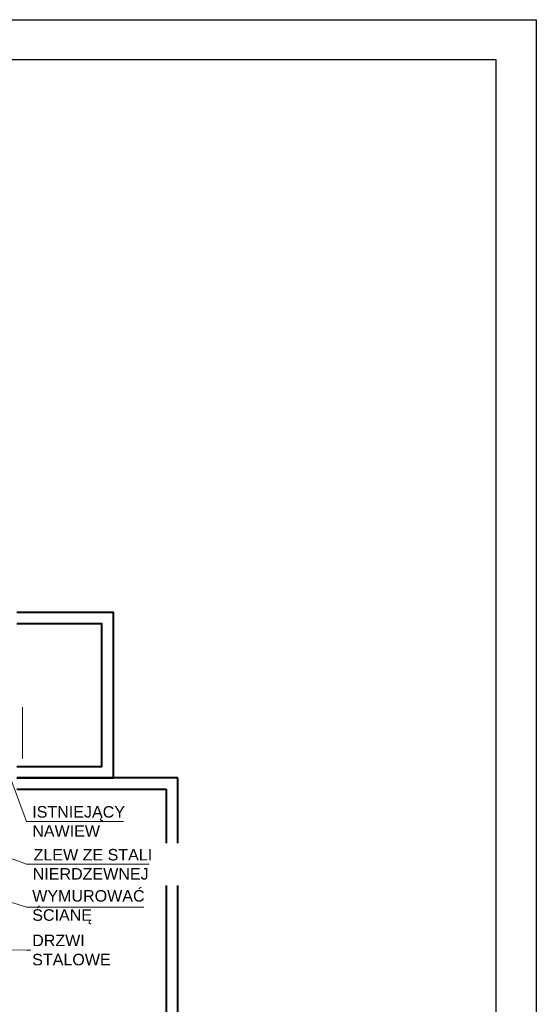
# Model space of a CAD drawing. Header units: millimetres. Extents: x -368 to 1732, y 1943 to 3428.
# Tile 5 of 5: x 1283 to 1732, y 2571 to 3428. Entities that reach past the tile are written whole.
import ezdxf

# ---------------------------------------------------------------- set-up
doc = ezdxf.new("R2010")
doc.units = ezdxf.units.MM
for name, color, linetype, lineweight in [('-- CO_opis', 11, 'Continuous', 0), ('-- istn. instalacja', 11, 'Continuous', 5), ('_NOŚNE', 73, 'Continuous', 40)]:
    doc.layers.add(name, color=color, linetype=linetype, lineweight=lineweight)
doc.layers.add('-- RAMKA', color=11, linetype='Continuous')
doc.styles.add('INSTADT', font='arial.ttf', dxfattribs={"width": 0.9})

# ---------------------------------------------------------------- blocks, each defined once
blk = doc.blocks.new('*U455')
at = {"layer": '-- RAMKA', "color": 50}
blk.add_lwpolyline([(0, 2970), (4200, 2970), (4200, 0), (0, 0)], close=True, dxfattribs=at)
at = {"layer": '-- RAMKA', "color": 11}
blk.add_lwpolyline([(300, 69.4), (4130, 69.4), (4130, 2900), (300, 2900)], close=True, dxfattribs=at)

msp = doc.modelspace()

# ---------------------------------------------------------------- linework, layer by layer
at = {"layer": '-- CO_opis', "color": 11}
msp.add_lwpolyline([(1131.54, 2620.31), (1288.46, 2618.39), (1293.45, 2618.39), (1360.38, 2618.39)], dxfattribs=at)
at = {"layer": '-- istn. instalacja', "color": 11, "linetype": 'Continuous', "ltscale": 2}
msp.add_line((1285.06, 2829.64), (1285.06, 2784.64), dxfattribs=at)
at = {"layer": '_NOŚNE'}
for p, q in [((1420.18, 2768.18), (1280.06, 2768.18)), ((1420.18, 2498.18), (1420.18, 2768.18)), ((1280.06, 2758.45), (1410.02, 2758.45)), ((1410.02, 2758.45), (1410.02, 2507.92))]:
    msp.add_line(p, q, dxfattribs=at)
for points in [[(1280.06, 2768.18), (1364.06, 2768.18), (1364.06, 2912.18), (1280.06, 2912.18)], [(1280.06, 2778.18), (1354.06, 2778.18), (1354.06, 2902.18), (1280.06, 2902.18)]]:
    msp.add_lwpolyline(points, dxfattribs=at)

# ---------------------------------------------------------------- block references
at = {"layer": '-- RAMKA', "xscale": 0.5, "yscale": 0.5, "zscale": 0.5}
msp.add_blockref('*U455', (-367.87, 1942.73), dxfattribs=at)

# ---------------------------------------------------------------- next in the draw order: texts
at = {"layer": '-- CO_opis', "color": 11, "char_height": 10, "style": 'INSTADT', "bg_fill": 3, "bg_fill_color": 256, "bg_fill_transparency": 0}
for s, insert, attachment_point, box_fill_scale in [('{\\W1;ISTNIEJĄCY\\PNAWIEW}', (1293.49, 2730.3), 4, 1.1), ('{\\W1;\\C256;^IZLEW ZE STALI\\PNIERDZEWNEJ}', (1344.34, 2692.95), 5, 1.5), ('{\\W1;DRZWI\\PSTALOWE}', (1293.45, 2618.39), 4, 1.1)]:
    msp.add_mtext(s, dxfattribs=dict(at, insert=insert, attachment_point=attachment_point, box_fill_scale=box_fill_scale))

# ---------------------------------------------------------------- next in the draw order: linework, layer by layer
at = {"layer": '-- CO_opis', "color": 11, "lineweight": 0}
msp.add_lwpolyline([(1372.81, 2730.3), (1288.49, 2730.3), (1260.35, 2805.52)], dxfattribs=at)
at = {"layer": '-- CO_opis', "color": 11}
msp.add_lwpolyline([(1170.68, 2737.58), (1288.49, 2693), (1293.49, 2692.99), (1395.19, 2693)], dxfattribs=at)

# ---------------------------------------------------------------- next in the draw order: texts
at = {"layer": '-- CO_opis', "color": 11, "insert": (1293.49, 2655.69), "char_height": 10, "attachment_point": 4, "style": 'INSTADT', "bg_fill": 3, "box_fill_scale": 1.1, "bg_fill_color": 256, "bg_fill_transparency": 0}
msp.add_mtext('{\\W1;WYMUROWAĆ\\PŚCIANĘ}', dxfattribs=at)

# ---------------------------------------------------------------- next in the draw order: linework, layer by layer
at = {"layer": '-- CO_opis', "color": 11}
msp.add_lwpolyline([(1183.58, 2689.12), (1288.49, 2655.7), (1293.49, 2655.69), (1390.54, 2655.7)], dxfattribs=at)

doc.saveas('drawing.dxf')
